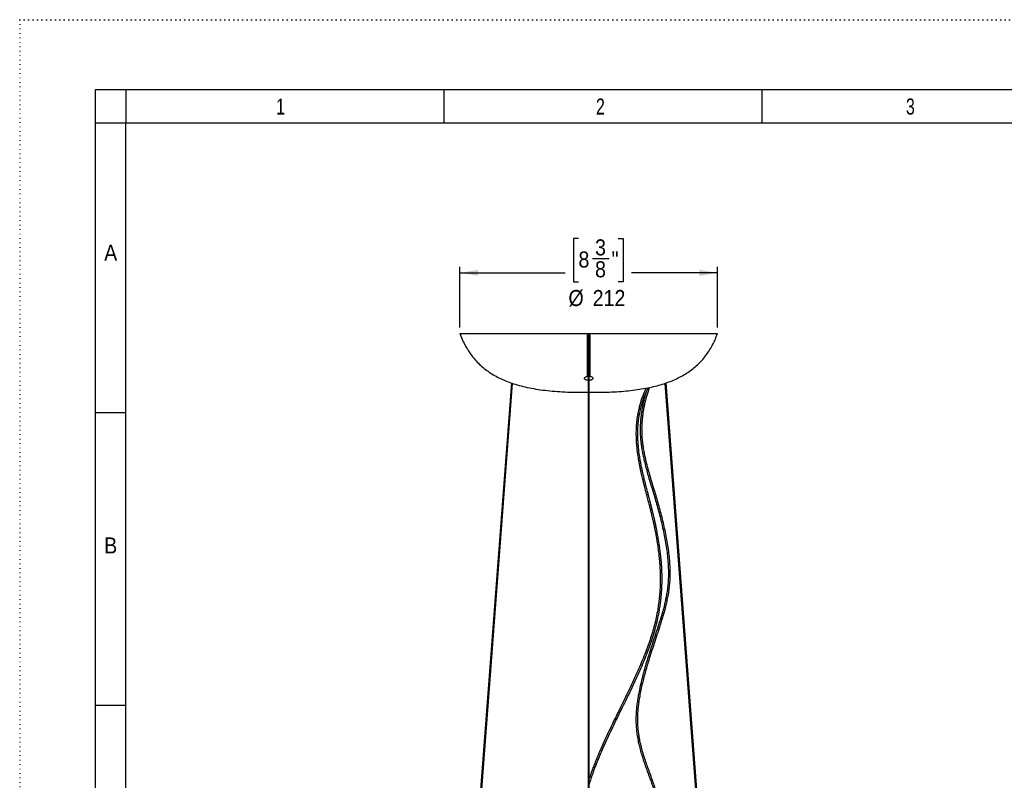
# Model space of a CAD drawing. Extents: x 0 to 297, y 0 to 420.
# Tile 17 of 24: x 0 to 162, y 295 to 420. Entities that reach past the tile are written whole.
import ezdxf

# ---------------------------------------------------------------- set-up
doc = ezdxf.new("R2010")
doc.units = 0
doc.linetypes.add('SLD-PUNTI', pattern=[0.635, 0, -0.635])
doc.linetypes.add('SLD-SOLIDO', pattern=[0])
doc.layers.get('0').update_dxf_attribs({"linetype": 'CONTINUOUS'})
doc.layers.add('FORMAT', color=7, linetype='SLD-SOLIDO')
doc.styles.add('SLDTEXTSTYLE2', font='ARIALN.TTF', dxfattribs={"width": 0.87})
doc.styles.add('SLDTEXTSTYLE3', font='GOTHIC.TTF', dxfattribs={"width": 0.913})
doc.dimstyles.new('SLDDIMSTYLE0', dxfattribs={"dimtxt": 2.645833, "dimasz": 3, "dimexe": 0, "dimexo": 0.0625, "dimgap": 0.661458, "dimtad": 0, "dimdec": 0, "dimlfac": 5, "dimrnd": 1e-09, "dimzin": 12, "dimtxsty": 'SLDTEXTSTYLE3', "dimsah": 1, "dimcen": 0.09, "dimazin": 3, "dimtfac": 1, "dimtdec": 0, "dimtofl": 0, "dimtmove": 0, "dimatfit": 3, "dimtolj": 1, "dimtzin": 12})

# ---------------------------------------------------------------- blocks, each defined once
blk = doc.blocks.new('_D_2')
at = {"layer": 'FORMAT', "color": 7}
for p, q in [((92.1, 383.93), (91.29, 383.93)), ((91.29, 383.93), (91.29, 376.79)), ((98.66, 383.93), (99.46, 383.93)), ((99.46, 383.93), (99.46, 376.79)), ((94.44, 380.63), (97.17, 380.63)), ((72.55, 369.26), (72.55, 379.26)), ((72.55, 378.26), (89.91, 378.26)), ((115.02, 378.26), (100.84, 378.26)), ((115.02, 369.26), (115.02, 379.26)), ((91.29, 376.79), (92.1, 376.79)), ((99.46, 376.79), (98.66, 376.79))]:
    blk.add_line(p, q, dxfattribs=at)
for points in [[(72.55, 378.26), (75.55, 377.76), (75.55, 378.76)], [(115.02, 378.26), (112.02, 378.76), (112.02, 377.76)]]:
    blk.add_solid(points, dxfattribs=at)
at = {"layer": 'FORMAT', "color": 7, "attachment_point": 1, "style": 'SLDTEXTSTYLE3'}
for s, insert, char_height in [('3', (94.83, 383.78), 2.65), ('8', (92.1, 381.78), 2.65), ('"', (97.56, 381.78), 2.65), ('8', (94.83, 380.17), 2.65), ('%%c', (90.45, 375.43), 2.646), ('212', (94.44, 375.43), 2.646)]:
    blk.add_mtext(s, dxfattribs=dict(at, insert=insert, char_height=char_height))

msp = doc.modelspace()

# ---------------------------------------------------------------- linework, layer by layer
at = {"color": 7, "linetype": 'SLD-PUNTI'}
for q in [(0, 0.01), (297, 419.99)]:
    msp.add_line((0, 419.99), q, dxfattribs=at)
at = {"color": 7, "linetype": 'SLD-SOLIDO'}
for p, q in [((12.5, 12.5), (12.5, 408.5)), ((12.5, 408.5), (284.5, 408.5)), ((17.5, 408.5), (17.5, 403)), ((17.5, 408.5), (17.5, 403.5)), ((69.9, 408.5), (69.9, 403)), ((122.3, 408.5), (122.3, 403)), ((12.5, 403), (17.5, 403)), ((17.5, 403), (279.5, 403)), ((17.5, 17.5), (17.5, 403)), ((72.55, 368.26), (115.02, 368.26)), ((93.59, 368.06), (93.99, 368.06)), ((93.69, 368.06), (93.69, 361.26)), ((93.89, 361.26), (93.89, 368.06)), ((93.69, 361.26), (93.69, 246.78)), ((93.89, 246.78), (93.89, 361.26)), ((81.04, 360.11), (72.44, 246.57)), ((72.64, 246.5), (81.24, 360.04)), ((106.34, 360.04), (114.94, 246.49)), ((115.14, 246.56), (106.53, 360.11)), ((92.9, 358.56), (93.69, 358.56)), ((93.89, 358.56), (94.67, 358.56)), ((12.5, 355.25), (17.5, 355.25)), ((12.5, 307), (17.5, 307))]:
    msp.add_line(p, q, dxfattribs=at)
at = {"color": 1, "linetype": 'SLD-SOLIDO'}
for p, q in [((92.9, 358.56), (93.69, 358.56)), ((93.89, 358.56), (94.67, 358.56))]:
    msp.add_line(p, q, dxfattribs=at)
at = {"color": 7, "linetype": 'SLD-SOLIDO'}
msp.add_ellipse((93.79, 361.26), major_axis=(0.1, 0), ratio=0.043661, start_param=0, end_param=3.141593, dxfattribs=at)
for points, knots in [([(72.55, 368.26), (72.7, 367.89), (72.97, 367.17), (73.49, 366.15), (74.06, 365.21), (74.7, 364.33), (75.41, 363.52), (76.17, 362.8), (76.98, 362.16), (77.83, 361.58), (78.75, 361.06), (79.73, 360.59), (80.82, 360.16), (82.02, 359.78), (83.34, 359.44), (84.74, 359.15), (86.23, 358.93), (87.8, 358.76), (89.45, 358.64), (91.16, 358.57), (92.32, 358.56), (92.9, 358.56)], [0, 0, 0, 0, 0.048611, 0.095476, 0.140983, 0.18554, 0.229579, 0.273533, 0.315286, 0.357691, 0.401075, 0.445736, 0.491943, 0.54563, 0.601832, 0.660796, 0.722734, 0.787826, 0.856222, 0.928053, 1, 1, 1, 1]), ([(93.59, 361.2), (93.59, 361.57), (93.59, 361.99), (93.59, 362.71), (93.59, 362.96), (93.59, 363.36), (93.59, 363.5), (93.59, 363.78), (93.59, 363.93), (93.59, 364.66), (93.59, 365.29), (93.59, 366.29), (93.59, 366.64), (93.59, 367.34), (93.59, 367.7), (93.59, 368.06)], [0, 0, 0, 0, 0.25, 0.25, 0.375, 0.375, 0.4375, 0.4375, 0.5, 0.5, 0.75, 0.75, 0.875, 0.875, 1, 1, 1, 1]), ([(93.99, 368.06), (93.99, 367.33), (93.99, 366.63), (93.99, 365.63), (93.99, 365.3), (93.99, 364.83), (93.99, 364.67), (93.99, 364.37), (93.99, 364.21), (93.99, 363.48), (93.99, 362.94), (93.99, 361.99), (93.99, 361.57), (93.99, 361.2)], [0, 0, 0, 0, 0.25, 0.25, 0.375, 0.375, 0.4375, 0.4375, 0.5, 0.5, 0.75, 0.75, 1, 1, 1, 1]), ([(94.66, 358.56), (95.21, 358.56), (96.32, 358.57), (97.96, 358.63), (99.54, 358.74), (101.05, 358.89), (102.48, 359.1), (103.81, 359.34), (105.04, 359.64), (106.19, 359.97), (107.26, 360.35), (108.28, 360.79), (109.23, 361.28), (110.12, 361.82), (110.95, 362.42), (111.72, 363.08), (112.43, 363.8), (113.07, 364.58), (113.65, 365.41), (114.17, 366.3), (114.63, 367.25), (114.89, 367.92), (115.02, 368.26)], [0, 0, 0, 0, 0.0687983, 0.1372674, 0.2026267, 0.2649845, 0.3244671, 0.3812225, 0.4323928, 0.4814614, 0.528623, 0.5741002, 0.6181456, 0.6610413, 0.7030978, 0.7446499, 0.7860505, 0.8276625, 0.8690898, 0.9114097, 0.9549452, 1, 1, 1, 1]), ([(93.69, 360.55), (93.67, 360.55), (93.57, 360.55), (93.42, 360.58), (93.25, 360.64), (93.13, 360.74), (93.07, 360.85), (93.11, 360.97), (93.23, 361.08), (93.41, 361.16), (93.54, 361.19), (93.59, 361.2)], [0, 0, 0, 0, 0.033451, 0.140786, 0.252144, 0.371895, 0.502432, 0.642728, 0.786662, 0.923854, 1, 1, 1, 1]), ([(93.99, 361.2), (94.06, 361.18), (94.2, 361.15), (94.36, 361.07), (94.47, 360.97), (94.5, 360.84), (94.44, 360.72), (94.29, 360.63), (94.09, 360.56), (93.95, 360.55), (93.89, 360.54)], [0, 0, 0, 0, 0.116018, 0.231674, 0.356749, 0.494181, 0.638112, 0.778777, 0.908235, 1, 1, 1, 1]), ([(103.24, 359.25), (103.15, 359.06), (102.95, 358.64), (102.69, 357.98), (102.46, 357.32), (102.25, 356.66), (102.07, 355.96), (101.9, 355.18), (101.78, 354.51), (101.72, 354.01), (101.68, 353.71), (101.66, 353.46), (101.64, 353.27), (101.63, 353.11), (101.62, 352.94), (101.6, 352.71), (101.59, 352.39), (101.58, 351.99), (101.58, 351.53), (101.59, 351.03), (101.61, 350.45), (101.66, 349.84), (101.72, 349.21), (101.78, 348.68), (101.85, 348.22), (101.92, 347.78), (102, 347.3), (102.09, 346.79), (102.18, 346.34), (102.25, 345.98), (102.31, 345.71), (102.36, 345.49), (102.41, 345.29), (102.45, 345.07), (102.52, 344.78), (102.6, 344.46), (102.68, 344.13), (102.75, 343.83), (102.84, 343.5), (102.94, 343.1), (103.05, 342.64), (103.19, 342.14), (103.32, 341.64), (103.44, 341.17), (103.55, 340.75), (103.65, 340.37), (103.74, 340.02), (103.83, 339.68), (103.91, 339.36), (103.99, 339.04), (104.07, 338.69), (104.17, 338.31), (104.27, 337.85), (104.39, 337.33), (104.52, 336.75), (104.65, 336.13), (104.77, 335.52), (104.88, 334.91), (104.99, 334.31), (105.11, 333.59), (105.23, 332.74), (105.34, 331.85), (105.42, 331.07), (105.48, 330.38), (105.53, 329.68), (105.56, 328.96), (105.58, 328.24), (105.58, 327.61), (105.57, 327.09), (105.56, 326.67), (105.54, 326.25), (105.52, 325.84), (105.49, 325.46), (105.46, 325.11), (105.44, 324.83), (105.41, 324.62), (105.39, 324.42), (105.37, 324.2), (105.33, 323.92), (105.29, 323.57), (105.23, 323.18), (105.11, 322.46), (104.92, 321.48), (104.63, 320.22), (104.29, 318.99), (103.9, 317.78), (103.49, 316.59), (103.01, 315.32), (102.46, 313.98), (101.84, 312.55), (101.19, 311.11), (100.5, 309.66), (99.8, 308.21), (99.09, 306.75), (98.37, 305.29), (97.65, 303.82), (96.95, 302.36), (96.39, 301.15), (95.95, 300.18), (95.63, 299.46), (95.32, 298.72), (95, 297.96), (94.7, 297.2), (94.44, 296.49), (94.21, 295.85), (94.03, 295.34), (93.93, 295.03), (93.89, 294.91)], [0, 0, 0, 0, 0.009554, 0.020916, 0.031319, 0.040842, 0.051296, 0.062843, 0.075468, 0.08047, 0.084748, 0.088282, 0.091082, 0.093157, 0.095006, 0.098373, 0.102893, 0.108558, 0.115358, 0.122756, 0.129723, 0.139767, 0.148724, 0.156601, 0.162418, 0.168774, 0.17568, 0.183145, 0.190936, 0.195449, 0.199362, 0.202671, 0.205394, 0.208441, 0.212289, 0.218348, 0.223186, 0.2272, 0.232159, 0.238225, 0.245415, 0.25324, 0.261454, 0.268865, 0.275433, 0.281146, 0.287173, 0.292195, 0.297216, 0.302286, 0.307802, 0.314018, 0.320933, 0.329631, 0.339202, 0.349308, 0.3592, 0.368824, 0.378165, 0.387209, 0.402306, 0.416728, 0.426409, 0.436191, 0.44612, 0.456279, 0.466751, 0.477202, 0.48372, 0.490189, 0.496604, 0.502962, 0.509254, 0.514938, 0.519485, 0.522865, 0.52556, 0.529132, 0.533786, 0.539534, 0.546386, 0.553681, 0.575505, 0.596685, 0.617151, 0.637164, 0.656782, 0.676055, 0.699101, 0.722154, 0.745218, 0.768279, 0.791344, 0.814398, 0.837444, 0.86048, 0.883488, 0.906547, 0.917598, 0.928942, 0.940582, 0.952523, 0.964731, 0.976159, 0.98577, 0.994246, 1, 1, 1, 1]), ([(93.89, 293.91), (93.92, 294), (93.99, 294.24), (94.11, 294.62), (94.25, 295.06), (94.42, 295.54), (94.61, 296.08), (94.82, 296.67), (95.14, 297.49), (95.55, 298.49), (96.04, 299.65), (96.6, 300.9), (97.23, 302.24), (97.93, 303.71), (98.64, 305.17), (99.36, 306.63), (100.08, 308.09), (100.78, 309.54), (101.46, 310.98), (102.11, 312.42), (102.73, 313.85), (103.28, 315.19), (103.76, 316.46), (104.18, 317.65), (104.56, 318.86), (104.91, 320.09), (105.2, 321.35), (105.4, 322.34), (105.51, 323.06), (105.57, 323.47), (105.62, 323.83), (105.66, 324.13), (105.69, 324.35), (105.71, 324.52), (105.72, 324.68), (105.74, 324.88), (105.76, 325.13), (105.8, 325.52), (105.83, 326.05), (105.86, 326.71), (105.88, 327.39), (105.88, 328.1), (105.87, 328.82), (105.84, 329.54), (105.79, 330.24), (105.74, 330.93), (105.66, 331.68), (105.57, 332.48), (105.44, 333.35), (105.3, 334.25), (105.14, 335.16), (104.98, 335.99), (104.83, 336.72), (104.7, 337.31), (104.58, 337.86), (104.46, 338.36), (104.36, 338.8), (104.26, 339.17), (104.18, 339.51), (104.1, 339.82), (104.02, 340.15), (103.91, 340.55), (103.79, 341.02), (103.64, 341.58), (103.5, 342.13), (103.37, 342.63), (103.27, 343.02), (103.18, 343.37), (103.1, 343.67), (103.04, 343.92), (102.98, 344.16), (102.92, 344.41), (102.85, 344.71), (102.77, 345.03), (102.71, 345.32), (102.65, 345.59), (102.58, 345.89), (102.5, 346.25), (102.4, 346.75), (102.3, 347.32), (102.19, 347.94), (102.11, 348.5), (102.04, 349.05), (101.98, 349.62), (101.93, 350.27), (101.89, 350.89), (101.88, 351.45), (101.88, 351.9), (101.89, 352.29), (101.9, 352.62), (101.91, 352.86), (101.92, 353.04), (101.94, 353.21), (101.95, 353.42), (101.98, 353.68), (102.02, 354.01), (102.07, 354.37), (102.14, 354.85), (102.24, 355.39), (102.38, 355.98), (102.54, 356.57), (102.73, 357.18), (102.96, 357.84), (103.18, 358.4), (103.34, 358.74), (103.39, 358.85)], [0, 0, 0, 0, 0.004192, 0.010929, 0.017331, 0.024625, 0.032853, 0.04201, 0.052087, 0.070853, 0.088883, 0.106192, 0.12901, 0.15178, 0.174578, 0.197384, 0.2202, 0.243027, 0.265851, 0.288678, 0.311498, 0.334313, 0.35339, 0.372808, 0.392619, 0.412875, 0.433834, 0.455436, 0.462791, 0.469854, 0.475824, 0.480675, 0.484421, 0.486604, 0.488987, 0.492181, 0.496173, 0.500946, 0.510859, 0.520928, 0.531128, 0.541455, 0.551866, 0.562001, 0.571886, 0.581609, 0.591222, 0.603753, 0.616594, 0.630135, 0.644366, 0.659243, 0.669297, 0.678961, 0.687757, 0.695664, 0.702671, 0.708783, 0.713692, 0.718562, 0.723523, 0.729615, 0.737046, 0.745792, 0.755809, 0.762574, 0.768591, 0.773871, 0.778423, 0.782258, 0.785444, 0.789095, 0.793612, 0.798957, 0.803092, 0.806568, 0.810952, 0.816309, 0.82261, 0.832451, 0.841331, 0.849276, 0.856473, 0.864587, 0.87369, 0.883792, 0.890665, 0.897212, 0.902743, 0.907253, 0.910735, 0.913002, 0.915051, 0.917953, 0.921731, 0.9264, 0.93187, 0.937317, 0.946791, 0.955588, 0.963693, 0.973056, 0.9833, 0.99451, 1, 1, 1, 1]), ([(105.77, 246.26), (105.79, 246.35), (105.88, 246.72), (106.01, 247.33), (106.17, 248.07), (106.31, 248.73), (106.43, 249.33), (106.54, 249.9), (106.64, 250.44), (106.74, 251), (106.84, 251.55), (106.98, 252.38), (107.16, 253.47), (107.4, 255.18), (107.66, 257.24), (107.87, 259.35), (108.02, 261.14), (108.11, 262.62), (108.18, 264.11), (108.23, 265.59), (108.26, 267), (108.26, 268.33), (108.25, 269.57), (108.23, 270.81), (108.19, 272.04), (108.13, 273.28), (108.07, 274.52), (107.98, 275.77), (107.88, 277), (107.77, 278.19), (107.67, 279.1), (107.6, 279.72), (107.56, 280.07), (107.52, 280.37), (107.49, 280.62), (107.47, 280.82), (107.44, 281.01), (107.41, 281.25), (107.37, 281.54), (107.3, 282.06), (107.19, 282.77), (107.05, 283.65), (106.91, 284.53), (106.75, 285.39), (106.59, 286.23), (106.42, 287.06), (106.24, 287.87), (106.05, 288.71), (105.83, 289.58), (105.6, 290.47), (105.36, 291.35), (105.1, 292.21), (104.83, 293.04), (104.56, 293.86), (104.28, 294.65), (103.97, 295.5), (103.64, 296.42), (103.3, 297.39), (102.97, 298.36), (102.67, 299.33), (102.41, 300.31), (102.2, 301.24), (102.05, 302.11), (101.95, 302.91), (101.88, 303.73), (101.86, 304.59), (101.88, 305.47), (101.95, 306.37), (102.06, 307.28), (102.2, 308.25), (102.39, 309.25), (102.61, 310.3), (102.87, 311.34), (103.14, 312.37), (103.43, 313.39), (103.73, 314.4), (104.09, 315.55), (104.5, 316.83), (104.98, 318.27), (105.38, 319.47), (105.69, 320.44), (105.92, 321.15), (106.13, 321.84), (106.3, 322.48), (106.45, 323.01), (106.56, 323.47), (106.66, 323.88), (106.75, 324.32), (106.85, 324.81), (106.95, 325.37), (107.06, 326.1), (107.16, 326.98), (107.22, 327.98), (107.23, 329.06), (107.19, 330.22), (107.09, 331.46), (106.94, 332.7), (106.74, 333.95), (106.51, 335.19), (106.24, 336.43), (105.95, 337.66), (105.64, 338.88), (105.31, 340.07), (104.98, 341.24), (104.63, 342.38), (104.28, 343.55), (103.92, 344.74), (103.56, 345.99), (103.3, 347.01), (103.12, 347.79), (103.01, 348.32), (102.91, 348.83), (102.83, 349.29), (102.77, 349.67), (102.73, 349.97), (102.7, 350.23), (102.67, 350.52), (102.64, 350.86), (102.61, 351.22), (102.59, 351.56), (102.58, 351.86), (102.58, 352.13), (102.57, 352.42), (102.57, 352.75), (102.59, 353.15), (102.61, 353.61), (102.65, 354.15), (102.72, 354.77), (102.8, 355.37), (102.9, 355.94), (103, 356.46), (103.13, 357.02), (103.28, 357.62), (103.47, 358.27), (103.65, 358.86), (103.77, 359.22), (103.82, 359.36)], [0, 0, 0, 0, 0.0023522, 0.0092772, 0.0154682, 0.0209398, 0.026003, 0.030547, 0.0351232, 0.0397465, 0.0444183, 0.0491399, 0.0604632, 0.0718844, 0.0923084, 0.1127525, 0.1251323, 0.137495, 0.1498365, 0.1621497, 0.174413, 0.184613, 0.1948063, 0.2049886, 0.2152034, 0.2255565, 0.2363567, 0.2469531, 0.2579346, 0.2686287, 0.2786663, 0.2820356, 0.2852709, 0.2880151, 0.2901946, 0.2918112, 0.2933323, 0.2954159, 0.2980615, 0.3012642, 0.3091305, 0.317084, 0.324819, 0.3323263, 0.3396019, 0.3467077, 0.3536835, 0.3605349, 0.3681851, 0.3757179, 0.3831707, 0.3906048, 0.3980969, 0.4056952, 0.4133888, 0.4211769, 0.4316685, 0.4422842, 0.4529778, 0.4636391, 0.4742282, 0.4847515, 0.4925531, 0.5002527, 0.507828, 0.5153058, 0.5227662, 0.530286, 0.5378423, 0.5454518, 0.5542358, 0.5631168, 0.5720803, 0.5810968, 0.590128, 0.5991671, 0.6082425, 0.6214932, 0.6347122, 0.6484277, 0.6550836, 0.6618606, 0.6684316, 0.6742806, 0.6794194, 0.6831699, 0.6866583, 0.6905962, 0.6950391, 0.6999886, 0.7054503, 0.7143274, 0.7229627, 0.7313704, 0.7418708, 0.7522614, 0.7626738, 0.7730809, 0.7834835, 0.7938828, 0.8042588, 0.8146033, 0.8249216, 0.8352163, 0.8455239, 0.8559492, 0.8677907, 0.87991, 0.8926354, 0.8977896, 0.903022, 0.9081539, 0.9125436, 0.9161424, 0.9189618, 0.920916, 0.9235358, 0.926851, 0.9303378, 0.9334105, 0.9360304, 0.9382598, 0.9405751, 0.9435772, 0.9469069, 0.9508166, 0.9553231, 0.9604587, 0.9662781, 0.9703004, 0.9746527, 0.9793723, 0.9845055, 0.9901089, 0.9962503, 1, 1, 1, 1]), ([(103.58, 359.31), (103.55, 359.23), (103.48, 359.08), (103.41, 358.91), (103.37, 358.82), (103.36, 358.81)], [0, 0, 0, 0, 0.467874, 0.955982, 1, 1, 1, 1]), ([(103.21, 358.45), (103.17, 358.31), (103.07, 357.99), (102.94, 357.51), (102.82, 357.02), (102.71, 356.51), (102.61, 356.01), (102.52, 355.51), (102.46, 355.07), (102.41, 354.69), (102.37, 354.37), (102.34, 354.08), (102.32, 353.78), (102.3, 353.44), (102.28, 353.03), (102.27, 352.61), (102.27, 352.17), (102.28, 351.73), (102.31, 351.3), (102.33, 350.93), (102.36, 350.63), (102.38, 350.42), (102.4, 350.24), (102.42, 350.06), (102.45, 349.86), (102.48, 349.61), (102.52, 349.34), (102.59, 348.89), (102.71, 348.25), (102.91, 347.36), (103.15, 346.4), (103.42, 345.38), (103.73, 344.35), (104.05, 343.28), (104.39, 342.17), (104.73, 341.03), (105.06, 339.86), (105.39, 338.66), (105.69, 337.45), (105.98, 336.22), (106.24, 334.98), (106.47, 333.74), (106.66, 332.49), (106.81, 331.24), (106.89, 330.09), (106.93, 329.03), (106.92, 328.08), (106.87, 327.17), (106.78, 326.31), (106.67, 325.53), (106.54, 324.79), (106.39, 324.06), (106.21, 323.28), (105.93, 322.25), (105.55, 320.97), (105.06, 319.45), (104.55, 317.93), (104.08, 316.52), (103.67, 315.23), (103.31, 314.07), (102.97, 312.89), (102.65, 311.69), (102.35, 310.48), (102.1, 309.37), (101.91, 308.34), (101.77, 307.42), (101.66, 306.51), (101.59, 305.61), (101.56, 304.73), (101.58, 303.86), (101.63, 303.03), (101.74, 302.13), (101.91, 301.17), (102.13, 300.17), (102.4, 299.18), (102.7, 298.21), (103.03, 297.24), (103.35, 296.34), (103.65, 295.51), (103.93, 294.74), (104.21, 293.96), (104.48, 293.16), (104.75, 292.32), (105.01, 291.47), (105.26, 290.6), (105.51, 289.64), (105.77, 288.59), (106.03, 287.44), (106.28, 286.25), (106.49, 285.17), (106.66, 284.22), (106.79, 283.43), (106.9, 282.68), (107, 282), (107.08, 281.45), (107.14, 281.01), (107.18, 280.69), (107.22, 280.39), (107.26, 280.07), (107.3, 279.68), (107.36, 279.22), (107.43, 278.54), (107.52, 277.66), (107.61, 276.63), (107.7, 275.53), (107.77, 274.36), (107.84, 273.11), (107.9, 271.87), (107.93, 270.63), (107.96, 269.39), (107.96, 268.06), (107.95, 266.65), (107.92, 265.16), (107.86, 263.67), (107.78, 262.19), (107.69, 260.79), (107.58, 259.48), (107.46, 258.25), (107.33, 257.03), (107.18, 255.81), (107.02, 254.61), (106.88, 253.65), (106.77, 252.95), (106.69, 252.48), (106.62, 252.02), (106.54, 251.56), (106.45, 251.05), (106.34, 250.47), (106.22, 249.81), (106.07, 249.07), (105.9, 248.24), (105.71, 247.34), (105.56, 246.66), (105.47, 246.3), (105.46, 246.26)], [0, 0, 0, 0, 0.00376, 0.008364, 0.012563, 0.016394, 0.021197, 0.025402, 0.029054, 0.032185, 0.034815, 0.037185, 0.039542, 0.042461, 0.045941, 0.049982, 0.053555, 0.057484, 0.061576, 0.065021, 0.067727, 0.069716, 0.071089, 0.072693, 0.074653, 0.07697, 0.079591, 0.082297, 0.090049, 0.098258, 0.108519, 0.118604, 0.128342, 0.138961, 0.149329, 0.159675, 0.170037, 0.18043, 0.190856, 0.201306, 0.211774, 0.222267, 0.232762, 0.243268, 0.253948, 0.262101, 0.270333, 0.278375, 0.285851, 0.292795, 0.299166, 0.30578, 0.312874, 0.320462, 0.334479, 0.348833, 0.363323, 0.377665, 0.388329, 0.398985, 0.409634, 0.420211, 0.43071, 0.441132, 0.448883, 0.456571, 0.464168, 0.471702, 0.479231, 0.486819, 0.494464, 0.502193, 0.51264, 0.523238, 0.533967, 0.544728, 0.555446, 0.566157, 0.574133, 0.582017, 0.589783, 0.597429, 0.604979, 0.612511, 0.62005, 0.627595, 0.637139, 0.64687, 0.657144, 0.668055, 0.675243, 0.682492, 0.689199, 0.695294, 0.700751, 0.70419, 0.707091, 0.709495, 0.712269, 0.71573, 0.719878, 0.724713, 0.734172, 0.743351, 0.752225, 0.763213, 0.773912, 0.784443, 0.794812, 0.805093, 0.815363, 0.827723, 0.840121, 0.852546, 0.865006, 0.87749, 0.887901, 0.898314, 0.908731, 0.919143, 0.929492, 0.939374, 0.943441, 0.947407, 0.951273, 0.955041, 0.959182, 0.964064, 0.969688, 0.975921, 0.982876, 0.990563, 0.999009, 1, 1, 1, 1])]:
    msp.add_open_spline(points, degree=3, knots=knots, dxfattribs=at)

# ---------------------------------------------------------------- texts
at = {"color": 7, "linetype": 'CONTINUOUS', "char_height": 2.65, "attachment_point": 1}
for s, insert, style in [('1', (42.26, 407), 'SLDTEXTSTYLE2'), ('2', (94.98, 407), 'SLDTEXTSTYLE2'), ('3', (146.07, 407), 'SLDTEXTSTYLE2'), ('A', (13.92, 382.89), 'SLDTEXTSTYLE3'), ('B', (13.92, 334.64), 'SLDTEXTSTYLE3')]:
    msp.add_mtext(s, dxfattribs=dict(at, insert=insert, style=style))

# ---------------------------------------------------------------- dimensions: what is measured, and where the dimension line sits
at = {"layer": 'FORMAT', "color": 7}
dim = msp.add_linear_dim(base=(115.02, 378.26), p1=(72.55, 368.26), p2=(115.02, 368.26), text='%%c<>', dimstyle='SLDDIMSTYLE0', dxfattribs=at)
dim.commit()
dim.dimension.update_dxf_attribs({"geometry": '_D_2', "text_midpoint": (95.38, 378.26), "dimtype": 160})

doc.saveas('drawing.dxf')
